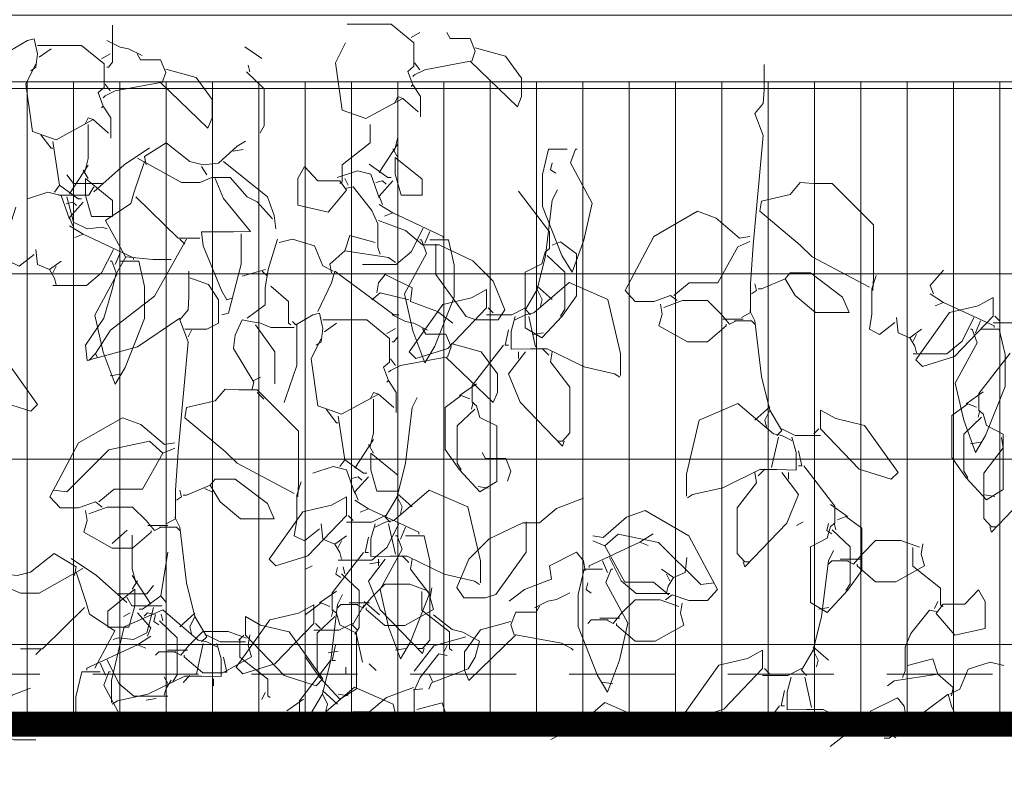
# Model space of a CAD drawing. Header units: millimetres. Extents: x 14400 to 93787, y -21104 to 39413.
# Tile 43 of 256: x 23313 to 23431, y 9741 to 9832. Entities that reach past the tile are written whole.
import ezdxf

# ---------------------------------------------------------------- set-up
doc = ezdxf.new("R2010")
doc.units = ezdxf.units.MM
doc.linetypes.add('HIDDEN', pattern=[9.525, 6.35, -3.175])
for name, color, linetype, lineweight in [('!MODUS_OPIS', 3, 'Continuous', 13), ('__MODUS_ŚCIANY', 2, 'Continuous', 35), ('_MODUS - zielen', 66, 'Continuous', 9), ('Hatch', 4, 'Continuous', 5), ('Widok', 1, 'Continuous', 15)]:
    doc.layers.add(name, color=color, linetype=linetype, lineweight=lineweight)

msp = doc.modelspace()

# ---------------------------------------------------------------- hatches: boundary and pattern name
at = {"layer": 'Hatch', "ltscale": 2, "true_color": 0xc7c7c7}
h = msp.add_hatch(dxfattribs=at)
h.set_pattern_fill('GRATE', color=9, scale=7, angle=90)
h.paths.add_polyline_path([(23182.90184, 9824.23322), (23670.94642, 9824.23322), (23670.94642, 9747.23322), (23182.90184, 9747.23322)])

# ---------------------------------------------------------------- linework, layer by layer
at = {"layer": '!MODUS_OPIS', "linetype": 'HIDDEN', "ltscale": 2}
msp.add_lwpolyline([(23639.40184, 9753.23322), (22997.375, 9753.23322)], dxfattribs=at)
at = {"layer": '__MODUS_ŚCIANY', "ltscale": 2, "const_width": 3}
msp.add_lwpolyline([(22482.72843, 9742.23322), (23135.03227, 9742.23322), (23219.34561, 9747.23322), (23815.53999, 9747.23322)], dxfattribs=at)
at = {"layer": '_MODUS - zielen', "transparency": 33554687}
for points in [[(23324.2854, 9831.03965), (23324.2854, 9826.59288), (23323.781, 9825.98644), (23323.57797, 9825.98644)], [(23314.48298, 9825.58223), (23315.08889, 9825.98644), (23315.29086, 9827.60352), (23314.88692, 9829.42257), (23314.07799, 9829.22047), (23312.05723, 9828.00772), (23311.65329, 9828.41206)], [(23315.29086, 9828.61416), (23317.51465, 9828.61416), (23320.54631, 9828.61416), (23323.27555, 9826.39077), (23323.27555, 9823.56095), (23322.56812, 9822.95464), (23323.17403, 9821.33756), (23322.97206, 9821.13546)], [(23323.57797, 9829.22047), (23325.19585, 9828.41206), (23326.2057, 9828.20983), (23327.82251, 9827.40142)], [(23340.15911, 9828.45916), (23342.18093, 9827.04432)], [(23316.90874, 9828.20983), (23315.49389, 9827.19932)], [(23323.98297, 9827.60352), (23322.97206, 9826.99708)], [(23327.2166, 9827.60352), (23327.62054, 9826.8961), (23330.0463, 9826.8961), (23330.65327, 9825.38013), (23330.24827, 9824.16739)], [(23315.08889, 9826.39077), (23313.87602, 9823.96515), (23314.68495, 9818.30577), (23317.51465, 9817.29512), (23321.96116, 9819.72061), (23321.35525, 9819.92271), (23320.95025, 9819.11417)], [(23340.56411, 9826.23564), (23340.76608, 9825.42724)], [(23330.65327, 9825.78434), (23334.29084, 9824.77369), (23336.21114, 9822.1461), (23336.21114, 9819.92271), (23335.70569, 9818.70997), (23330.0463, 9824.16739), (23324.58888, 9823.15674), (23323.376, 9822.55031), (23323.17403, 9822.3482)], [(23340.36214, 9825.42724), (23342.48441, 9823.40595), (23342.48441, 9818.95918), (23341.97896, 9818.15077)], [(23323.376, 9823.96515), (23323.98297, 9823.15674)], [(23323.17403, 9821.33756), (23324.08343, 9819.92271), (23324.08343, 9817.49723)], [(23321.35525, 9819.11417), (23321.35525, 9815.07174), (23320.95025, 9813.45479)], [(23321.96116, 9819.72061), (23323.781, 9818.10366)], [(23355.17808, 9819.14348), (23355.17808, 9816.9201), (23351.84399, 9814.29251), (23351.84399, 9812.27122), (23351.54051, 9812.06912)], [(23315.69586, 9817.90143), (23316.90874, 9816.28448), (23317.11071, 9816.28448)], [(23317.11071, 9817.09302), (23317.91859, 9811.83771), (23317.31268, 9811.0293)], [(23340.22174, 9817.1222), (23339.21083, 9816.51576), (23336.98705, 9814.49461), (23335.16826, 9814.29251), (23333.55144, 9814.69671), (23330.72188, 9816.9201), (23328.09416, 9815.30302), (23328.29613, 9814.29251)], [(23328.70007, 9816.31366), (23325.6684, 9814.29251), (23322.02977, 9811.05848)], [(23339.95714, 9816.12948), (23338.74426, 9815.92725)], [(23321.35525, 9814.2632), (23319.13146, 9810.82706)], [(23328.09416, 9814.69671), (23326.88128, 9811.05848), (23326.47734, 9809.64363), (23323.44462, 9807.62234), (23325.87037, 9803.17557)], [(23327.28522, 9815.10091), (23332.54067, 9812.1701), (23334.76432, 9812.1701), (23336.17917, 9812.77654), (23338.40189, 9812.77654), (23340.42371, 9810.45204), (23341.63658, 9809.84573), (23343.45537, 9807.82445)], [(23337.59401, 9814.69671), (23342.84946, 9810.45204), (23343.65734, 9808.22865), (23343.85931, 9806.6117)], [(23323.04068, 9812.06912), (23319.60508, 9812.06912), (23318.79614, 9813.07976)], [(23320.74828, 9813.65689), (23321.35525, 9812.64625)], [(23334.96629, 9814.09027), (23335.5722, 9813.07976)], [(23351.54051, 9812.37221), (23348.91279, 9812.37221), (23347.29597, 9814.09027), (23346.48703, 9812.67542), (23346.48703, 9809.44153), (23350.12566, 9808.63299), (23352.34839, 9811.26058), (23351.54051, 9812.37221)], [(23317.91859, 9811.83771), (23320.14237, 9810.22076), (23320.54631, 9810.22076)], [(23321.05176, 9812.64625), (23324.2854, 9810.01865), (23324.2854, 9808.09849), (23321.75919, 9808.09849), (23321.05176, 9810.62496), (23321.05176, 9812.64625)], [(23336.58311, 9812.67542), (23337.59401, 9810.24993), (23340.82765, 9806.30848), (23338.80689, 9806.25799), (23334.96629, 9806.25799), (23335.16826, 9804.59042), (23337.39204, 9799.13326), (23337.99795, 9798.12262), (23338.60386, 9798.32472)], [(23352.14642, 9812.67542), (23352.55142, 9811.86702)], [(23314.07799, 9810.22076), (23316.50374, 9811.0293), (23318.12056, 9810.62496), (23319.13146, 9807.79527)], [(23322.02977, 9811.66478), (23321.42386, 9810.65427), (23318.3922, 9810.65427), (23317.78523, 9810.65427)], [(23352.14642, 9811.46268), (23353.15733, 9811.66478), (23355.38111, 9808.83509), (23356.08853, 9807.21801), (23356.08853, 9804.38831), (23356.39096, 9803.57977)], [(23318.72752, 9809.61432), (23319.5354, 9809.81642), (23319.9404, 9809.41222)], [(23318.79614, 9810.45204), (23319.60508, 9807.42011), (23321.22189, 9806.6117), (23323.04068, 9806.8138), (23323.64765, 9806.6117)], [(23320.74828, 9809.81642), (23319.13146, 9807.99737), (23319.5354, 9806.98673)], [(23327.08325, 9810.45204), (23332.13673, 9805.50007), (23334.76432, 9805.50007)], [(23312.66314, 9809.21011), (23312.15874, 9807.59303), (23312.15874, 9804.56124), (23311.85526, 9802.74205), (23313.06814, 9802.13575), (23314.88692, 9803.55059)], [(23356.18899, 9807.62234), (23359.42368, 9806.4096), (23361.44444, 9804.69153), (23363.46519, 9804.69153), (23367.50777, 9802.77136), (23369.93352, 9800.34601), (23371.34837, 9796.90988), (23370.54049, 9795.69713), (23367.91276, 9795.69713), (23366.69989, 9796.10133), (23363.06125, 9801.15442), (23363.06125, 9804.59042), (23363.06125, 9804.79252)], [(23319.13146, 9806.98673), (23320.74828, 9805.97608), (23319.73843, 9805.57188)], [(23320.74828, 9805.97608), (23326.81267, 9803.14639), (23326.81267, 9802.94429)], [(23339.71628, 9806.00526), (23339.71628, 9802.36716), (23338.19992, 9796.50554), (23337.39204, 9796.30344)], [(23333.14658, 9805.39896), (23329.30703, 9798.52682), (23324.05159, 9794.48439), (23322.2328, 9791.65456), (23322.43477, 9791.25036)], [(23332.3387, 9805.39896), (23332.94461, 9804.79252)], [(23344.06128, 9805.39896), (23342.94992, 9801.76085), (23342.59673, 9799.53747), (23342.59673, 9797.51618), (23340.42371, 9795.89923)], [(23344.26431, 9804.99462), (23345.88112, 9805.39896), (23348.50885, 9804.59042), (23349.5187, 9802.16506), (23350.73157, 9801.55875)], [(23355.78505, 9804.99462), (23352.75339, 9805.80316), (23352.14642, 9803.98411)], [(23315.08889, 9804.15703), (23315.29086, 9802.33785), (23316.70571, 9801.73154), (23318.12056, 9802.74205)], [(23324.38691, 9804.15703), (23322.97206, 9801.32721), (23321.15328, 9799.81124), (23317.11071, 9799.81124)], [(23325.19585, 9803.7527), (23324.58888, 9802.33785)], [(23350.5296, 9801.35652), (23350.32763, 9802.36716), (23352.14642, 9803.98411), (23357.40187, 9803.17557), (23358.2108, 9802.56926)], [(23332.3387, 9795.89923), (23327.28522, 9792.4631), (23321.22189, 9790.84602), (23321.01992, 9792.6652), (23323.24265, 9795.89923), (23324.25356, 9799.33536), (23324.6575, 9801.15442), (23325.87037, 9803.27669), (23329.10506, 9802.92297), (23331.32779, 9802.92297)], [(23325.19585, 9802.74205), (23327.41857, 9802.74205), (23328.126, 9799.71026), (23328.126, 9795.86992), (23325.80176, 9790.00817), (23324.58888, 9787.98702), (23323.17403, 9791.82735), (23322.16313, 9796.27413), (23324.79085, 9801.12511), (23324.18494, 9802.74205), (23323.98297, 9802.74205)], [(23316.70571, 9801.73154), (23317.31268, 9800.7209), (23317.51465, 9799.91236)], [(23317.51465, 9802.13575), (23317.11071, 9801.32721)], [(23333.44993, 9801.55875), (23333.44993, 9798.52682), (23333.34947, 9796.90988), (23332.3387, 9795.69713), (23333.34947, 9793.06941), (23332.13673, 9779.93132), (23331.83324, 9775.28244), (23331.83324, 9771.84631), (23330.72188, 9771.24)], [(23342.64643, 9801.76085), (23339.81674, 9800.95231)], [(23342.24249, 9801.55875), (23342.84946, 9800.95231)], [(23348.91279, 9796.70777), (23350.5296, 9800.14377), (23350.93354, 9801.55875), (23358.00883, 9796.30344), (23358.61474, 9796.30344)], [(23355.98702, 9798.93103), (23356.18899, 9800.14377), (23356.99793, 9801.15442), (23360.23156, 9799.53747), (23360.02959, 9797.92052), (23363.26322, 9796.70777), (23365.08307, 9795.29279)], [(23333.55144, 9800.75021), (23335.77417, 9799.94167), (23336.98705, 9798.12262), (23336.98705, 9795.29279), (23335.5722, 9794.58537), (23332.94461, 9794.58537)], [(23343.2534, 9799.73957), (23345.37567, 9797.92052), (23345.37567, 9795.29279), (23345.67915, 9795.09069)], [(23355.38111, 9798.12262), (23356.39096, 9798.93103), (23359.82762, 9798.12262)], [(23358.51323, 9798.12262), (23358.51323, 9793.67585), (23358.00883, 9793.06941), (23357.80581, 9793.06941)], [(23348.71082, 9792.6652), (23349.31673, 9793.06941), (23349.5187, 9794.68649), (23349.11476, 9796.50554), (23348.30582, 9796.30344), (23346.28506, 9795.09069), (23345.88112, 9795.49503)], [(23346.08309, 9794.78747), (23343.2534, 9794.78747), (23342.04052, 9795.29279), (23340.82765, 9795.49503), (23339.81674, 9795.69713), (23339.00886, 9793.87795), (23338.80689, 9792.261), (23341.23159, 9788.21843), (23341.02962, 9787.40989)], [(23349.5187, 9795.69713), (23351.74248, 9795.69713), (23354.77414, 9795.69713), (23357.50338, 9793.47374), (23357.50338, 9790.64392), (23356.79596, 9790.03761), (23357.40187, 9788.42053), (23357.1999, 9788.21843)], [(23351.13657, 9795.29279), (23349.72172, 9794.28228)], [(23357.80581, 9796.30344), (23359.42368, 9795.49503), (23360.43353, 9795.29279), (23362.05035, 9794.48439)], [(23333.75341, 9794.48439), (23333.34947, 9793.67585)], [(23341.43356, 9795.09069), (23343.75885, 9791.85666), (23343.75885, 9788.01633)], [(23346.38658, 9795.09069), (23346.38658, 9790.23971), (23345.07219, 9786.39938), (23344.87022, 9785.79294)], [(23358.2108, 9794.68649), (23357.1999, 9794.08005)], [(23361.44444, 9794.68649), (23361.84838, 9793.97906), (23364.27413, 9793.97906), (23364.8811, 9792.4631), (23364.4761, 9791.25036)], [(23305.9939, 9790.81671), (23310.64238, 9785.96573), (23314.48298, 9784.75312), (23315.29086, 9785.56153), (23311.24829, 9791.22091), (23307.81269, 9792.02945), (23305.9939, 9793.0401), (23305.9939, 9790.81671)], [(23349.31673, 9793.47374), (23348.10385, 9791.04812), (23348.91279, 9785.38873), (23351.74248, 9784.37809), (23356.18899, 9786.80358), (23355.58308, 9787.00568), (23355.17808, 9786.19714)], [(23364.8811, 9792.8673), (23368.51867, 9791.85666), (23370.43897, 9789.22907), (23370.43897, 9787.00568), (23369.93352, 9785.79294), (23364.27413, 9791.25036), (23358.81671, 9790.23971), (23357.60384, 9789.63327), (23357.40187, 9789.43117)], [(23322.2328, 9791.65456), (23321.42386, 9790.84602)], [(23357.60384, 9791.04812), (23358.2108, 9790.23971)], [(23325.19585, 9789.19963), (23323.98297, 9788.99766)], [(23341.23159, 9788.42053), (23342.04052, 9788.82487)], [(23357.40187, 9788.42053), (23358.31126, 9787.00568), (23358.31126, 9784.58019)], [(23346.48703, 9774.4739), (23346.58855, 9776.09098), (23346.58855, 9782.35681), (23341.63658, 9787.3089), (23339.4128, 9787.3089), (23337.79598, 9787.40989), (23336.58311, 9785.99504), (23333.14658, 9785.18663), (23332.94461, 9783.97389), (23337.79598, 9779.93132), (23339.21083, 9778.51647), (23346.08309, 9774.87824)], [(23341.63658, 9787.00568), (23342.44446, 9786.19714)], [(23355.58308, 9786.19714), (23355.58308, 9782.1547), (23355.17808, 9780.53776)], [(23356.18899, 9786.80358), (23358.00883, 9785.18663)], [(23349.92369, 9784.9844), (23351.13657, 9783.36745), (23351.33854, 9783.36745)], [(23323.04068, 9773.26116), (23322.2328, 9773.86759), (23320.21099, 9773.16017), (23317.9872, 9773.16017), (23316.77538, 9774.4739), (23320.21099, 9780.94196), (23325.46643, 9783.97389), (23327.69022, 9783.16535), (23330.51991, 9780.73986), (23331.73173, 9780.94196)], [(23351.33854, 9784.17599), (23352.14642, 9778.92067), (23351.54051, 9778.11227)], [(23330.31688, 9779.72922), (23328.70007, 9781.14406), (23323.84962, 9780.13342), (23318.79614, 9775.08034), (23317.17932, 9775.28244)], [(23355.58308, 9781.34616), (23353.3593, 9777.91003)], [(23331.73173, 9780.33565), (23330.31688, 9779.72922), (23327.89219, 9775.38356), (23324.45553, 9775.38356), (23322.63674, 9773.86759)], [(23354.97611, 9780.73986), (23355.58308, 9779.72922)], [(23352.14642, 9778.92067), (23354.3702, 9777.30373), (23354.77414, 9777.30373)], [(23355.2796, 9779.72922), (23358.51323, 9777.10162), (23358.51323, 9775.18146), (23355.98702, 9775.18146), (23355.2796, 9777.70793), (23355.2796, 9779.72922)], [(23348.30582, 9777.30373), (23350.73157, 9778.11227), (23352.34839, 9777.70793), (23353.3593, 9774.87824)], [(23335.9772, 9775.88875), (23337.18902, 9773.86759), (23339.61477, 9771.84631), (23343.65734, 9771.84631), (23342.84946, 9773.66549), (23339.00886, 9776.5963), (23336.58311, 9776.5963), (23335.9772, 9775.88875)], [(23352.95536, 9776.69729), (23353.76324, 9776.89939), (23354.16823, 9776.49519)], [(23354.97611, 9776.89939), (23353.3593, 9775.08034), (23353.76324, 9774.0697)], [(23332.3387, 9775.28244), (23332.54067, 9774.4739), (23331.93476, 9774.0697)], [(23335.9772, 9775.88875), (23333.14658, 9774.676), (23332.74264, 9774.676)], [(23335.37023, 9775.48454), (23336.17917, 9775.08034)], [(23346.89097, 9776.29308), (23346.38658, 9774.676), (23346.38658, 9771.64421), (23346.08309, 9769.82502), (23347.29597, 9769.21872), (23349.11476, 9770.63356)], [(23353.3593, 9774.0697), (23354.97611, 9773.05905), (23353.96626, 9772.65485)], [(23321.01992, 9772.85695), (23321.22189, 9771.64421), (23320.81795, 9770.22936), (23324.25356, 9768.30906), (23326.67931, 9768.30906), (23328.90204, 9770.22936), (23328.90204, 9770.43146)], [(23321.42386, 9772.45275), (23323.64765, 9773.26116), (23326.67931, 9773.26116), (23328.29613, 9771.64421), (23329.30703, 9770.43146), (23330.11491, 9770.83567)], [(23354.97611, 9773.05905), (23361.0405, 9770.22936), (23361.0405, 9770.02726)], [(23331.73173, 9772.04841), (23332.3387, 9770.83567), (23333.14658, 9764.16564), (23334.15735, 9760.12307), (23333.55144, 9758.91032), (23333.75341, 9758.10178)], [(23326.04509, 9770.49439), (23324.22525, 9768.87744)], [(23330.92385, 9771.03777), (23328.4981, 9771.03777)], [(23329.91294, 9770.83567), (23331.93476, 9770.83567), (23332.3387, 9770.43146)], [(23349.31673, 9771.24), (23349.5187, 9769.42082), (23350.93354, 9768.81451), (23352.34839, 9769.82502)], [(23358.61474, 9771.24), (23357.1999, 9768.41018), (23355.38111, 9766.89421), (23351.33854, 9766.89421)], [(23359.42368, 9770.83567), (23358.81671, 9769.42082)], [(23326.651, 9769.88795), (23326.651, 9765.84551), (23327.056, 9764.22856)], [(23359.42368, 9769.82502), (23361.64641, 9769.82502), (23362.35383, 9766.79323), (23362.35383, 9762.95289), (23360.02959, 9757.09114), (23358.81671, 9755.06998), (23357.40187, 9758.91032), (23356.39096, 9763.3571), (23359.01868, 9768.20807), (23358.41277, 9769.82502), (23358.2108, 9769.82502)], [(23350.93354, 9768.81451), (23351.54051, 9767.80387), (23351.74248, 9766.99533)], [(23351.74248, 9769.21872), (23351.33854, 9768.41018)], [(23307.78451, 9767.89597), (23308.79542, 9767.28953), (23311.01921, 9765.26838), (23312.83799, 9765.06628), (23314.45481, 9765.47048), (23317.28437, 9767.69387), (23319.91209, 9766.07679), (23319.71012, 9765.06628)], [(23319.30618, 9767.08743), (23322.33785, 9765.06628), (23325.97648, 9761.83225)], [(23330.89554, 9767.86679), (23330.08766, 9762.61148), (23330.69357, 9761.80307)], [(23320.72103, 9765.87469), (23315.46558, 9762.94388), (23313.24193, 9762.94388), (23311.82708, 9763.55031), (23309.60436, 9763.55031), (23307.58254, 9761.22581), (23306.36967, 9760.6195), (23304.55088, 9758.59822)], [(23348.23826, 9766.2163), (23347.42933, 9765.81209)], [(23351.26979, 9766.0142), (23351.06782, 9765.20565), (23351.67373, 9764.80145)], [(23351.9459, 9766.07527), (23352.14787, 9765.26686)], [(23356.35951, 9766.65246), (23355.14663, 9766.45023)], [(23319.91209, 9765.47048), (23321.12497, 9761.83225), (23321.52891, 9760.4174), (23324.56163, 9758.39612), (23322.13588, 9753.94934)], [(23326.651, 9765.03697), (23328.87479, 9761.60084)], [(23351.74393, 9765.26686), (23353.8662, 9763.24557), (23353.8662, 9758.7988), (23353.36074, 9757.99039)], [(23326.95449, 9763.42002), (23323.72085, 9760.79243), (23323.72085, 9758.87226), (23326.24706, 9758.87226), (23326.95449, 9761.39873), (23326.95449, 9763.42002)], [(23324.96557, 9762.84289), (23328.40117, 9762.84289), (23329.21011, 9763.85353)], [(23327.25797, 9764.43066), (23326.651, 9763.42002)], [(23362.18463, 9763.1845), (23359.96084, 9763.99291), (23356.92918, 9763.99291), (23355.31236, 9762.37596), (23354.30146, 9761.16322), (23353.49358, 9761.56742)], [(23362.58857, 9763.58871), (23362.3866, 9762.37596), (23362.79054, 9760.96111), (23359.35493, 9759.04081), (23356.92918, 9759.04081), (23354.70645, 9760.96111), (23354.70645, 9761.16322)], [(23325.97648, 9762.43855), (23326.58239, 9761.42804), (23329.61405, 9761.42804), (23330.22102, 9761.42804)], [(23330.08766, 9762.61148), (23327.86388, 9760.99453), (23327.45994, 9760.99453)], [(23351.87676, 9762.78017), (23351.26979, 9761.56742), (23350.46191, 9754.89739), (23349.45114, 9750.85482), (23350.05705, 9749.64208), (23349.85508, 9748.83353)], [(23361.3838, 9763.13727), (23361.3838, 9760.91388), (23364.71789, 9758.28629), (23364.71789, 9756.265), (23365.02137, 9756.0629)], [(23320.923, 9761.22581), (23315.86952, 9756.27385), (23313.24193, 9756.27385)], [(23329.21011, 9761.22581), (23328.40117, 9758.19388), (23326.78436, 9757.38547), (23324.96557, 9757.58758), (23324.3586, 9757.38547)], [(23348.40733, 9759.31479), (23343.75885, 9754.46381), (23339.91825, 9753.2512), (23339.11037, 9754.05961), (23343.15294, 9759.71899), (23346.58855, 9760.52753), (23348.40733, 9761.53818), (23348.40733, 9759.31479)], [(23353.69555, 9761.56742), (23351.67373, 9761.56742), (23351.26979, 9761.16322)], [(23352.68464, 9761.76952), (23355.11039, 9761.76952)], [(23354.47172, 9761.53818), (23353.05687, 9759.11269), (23353.66278, 9758.50625)], [(23354.47172, 9761.94238), (23356.29037, 9760.32543)], [(23324.15204, 9749.8148), (23324.15204, 9752.44226), (23325.6684, 9758.91032), (23330.31688, 9760.93161), (23334.56235, 9757.29337), (23335.5722, 9757.09114), (23336.78508, 9756.48483)], [(23326.40873, 9760.55678), (23325.59979, 9760.15257)], [(23327.25797, 9760.59019), (23328.87479, 9758.77114), (23328.47085, 9757.7605)], [(23329.27873, 9760.38809), (23328.47085, 9760.59019), (23328.06585, 9760.18599)], [(23329.44026, 9760.35468), (23329.23829, 9759.54614), (23329.8442, 9759.14193)], [(23330.11636, 9760.41575), (23330.31833, 9759.60734)], [(23334.15735, 9760.52727), (23332.3387, 9758.91032)], [(23334.15735, 9760.12307), (23335.5722, 9757.69758), (23334.96629, 9757.09114)], [(23340.22174, 9757.89968), (23344.87022, 9753.0487), (23348.71082, 9751.83609), (23349.5187, 9752.64449), (23345.47613, 9758.30388), (23342.04052, 9759.11242), (23340.22174, 9760.12307), (23340.22174, 9757.89968)], [(23329.91439, 9759.60734), (23332.03666, 9757.58606), (23332.03666, 9753.13928), (23331.53121, 9752.33087)], [(23353.05687, 9759.31479), (23351.44005, 9758.50625), (23348.40733, 9758.50625)], [(23348.61036, 9759.31479), (23349.21627, 9758.70848)], [(23328.87479, 9757.7605), (23327.25797, 9756.74986), (23328.26782, 9756.34565)], [(23340.35509, 9757.52498), (23338.13131, 9758.33339), (23335.09964, 9758.33339), (23333.48283, 9756.71644), (23332.47192, 9755.5037), (23331.66404, 9755.9079)], [(23340.75903, 9757.92919), (23340.55706, 9756.71644), (23340.961, 9755.30159), (23337.5254, 9753.38129), (23335.09964, 9753.38129), (23332.87692, 9755.30159), (23332.87692, 9755.5037)], [(23335.5722, 9757.89968), (23337.18902, 9757.09114), (23340.22174, 9757.09114)], [(23340.01871, 9757.89968), (23339.4128, 9757.29337)], [(23339.55426, 9757.47775), (23339.55426, 9755.25436), (23342.88835, 9752.62677), (23342.88835, 9750.60548), (23343.19183, 9750.40338)], [(23353.46081, 9758.30415), (23354.26975, 9754.66604)], [(23327.25797, 9756.74986), (23321.19359, 9753.92016), (23321.19359, 9753.71806)], [(23336.78508, 9756.88904), (23337.29053, 9755.06998), (23337.29053, 9752.94771), (23334.96629, 9752.99821), (23332.94461, 9752.99821), (23328.4981, 9750.82544), (23324.85947, 9750.01677), (23324.25356, 9749.61257)], [(23335.16826, 9756.88904), (23334.35932, 9753.25093)], [(23351.03506, 9756.68707), (23350.63112, 9754.86801), (23351.03506, 9754.86801)], [(23359.42368, 9756.2826), (23358.2108, 9756.08063)], [(23364.41546, 9756.66921), (23364.01046, 9755.8608)], [(23315.66755, 9756.17273), (23315.06164, 9755.56629)], [(23331.86601, 9755.9079), (23329.8442, 9755.9079), (23329.44026, 9755.5037)], [(23330.8551, 9756.11), (23333.28086, 9756.11)], [(23337.59401, 9755.27195), (23337.99795, 9753.4529), (23337.59401, 9753.4529)], [(23351.33893, 9755.96911), (23350.12605, 9755.76687)], [(23364.41546, 9755.45646), (23363.40455, 9755.65856), (23361.18077, 9752.82887), (23360.47335, 9751.21179), (23360.47335, 9748.38209), (23360.17092, 9747.57355)], [(23322.8104, 9754.52647), (23323.41737, 9753.11162)], [(23323.61934, 9754.93081), (23325.03419, 9752.10098), (23326.85297, 9750.58502), (23330.89554, 9750.58502)], [(23350.42915, 9754.86801), (23346.69006, 9750.01704), (23346.69006, 9747.99575), (23347.19551, 9747.59155), (23347.29782, 9747.23322)], [(23352.24793, 9754.05961), (23352.24793, 9753.2512)], [(23355.07763, 9754.46381), (23355.88643, 9753.6554)], [(23322.8104, 9753.51583), (23320.58768, 9753.51583), (23319.88025, 9750.48403), (23319.88025, 9747.23322)], [(23325.74274, 9747.23322), (23323.2154, 9751.89888), (23323.82131, 9753.51583), (23324.02328, 9753.51583)], [(23330.4916, 9752.90952), (23330.89554, 9752.10098)], [(23333.55144, 9753.0487), (23332.74264, 9752.24029)], [(23314.45481, 9751.52398), (23312.23208, 9750.71544), (23311.01921, 9748.89639), (23311.01921, 9746.06657), (23312.43405, 9745.35914), (23315.06164, 9745.35914)], [(23331.30054, 9752.50532), (23330.69357, 9751.49467), (23330.4916, 9750.68613)], [(23336.38114, 9752.64449), (23336.38114, 9751.83609)], [(23358.50482, 9747.23322), (23357.94009, 9749.64208), (23353.29161, 9751.66336), (23349.04614, 9748.02513), (23348.03629, 9747.82289), (23346.82342, 9747.21659)], [(23360.37289, 9751.61612), (23357.1382, 9750.40338), (23355.11744, 9748.68531), (23353.09669, 9748.68531), (23350.03956, 9747.23322)], [(23342.58592, 9751.00969), (23342.18093, 9750.20128)], [(23349.45114, 9750.85482), (23348.03629, 9748.42933), (23348.6422, 9747.82289)], [(23349.45114, 9751.25902), (23351.26979, 9749.64208)], [(23329.50939, 9750.30959), (23328.29652, 9750.10735)], [(23347.19551, 9750.21927), (23345.1737, 9748.80442)], [(23360.77683, 9748.9884), (23363.80849, 9749.79694), (23364.41546, 9747.97789)]]:
    msp.add_lwpolyline(points, dxfattribs=at)
at = {"layer": '_MODUS - zielen', "transparency": 33554687, "elevation": -6681.00084}
for points in [[(23352.43574, 9831.16165), (23354.65952, 9831.16165), (23357.69118, 9831.16165), (23360.42042, 9828.93826), (23360.42042, 9826.10843), (23359.713, 9825.50213), (23360.31891, 9823.88505), (23360.11694, 9823.68294)], [(23361.12784, 9830.151), (23360.11694, 9829.54457)], [(23364.36148, 9830.151), (23364.76542, 9829.44358), (23367.19117, 9829.44358), (23367.79814, 9827.92762), (23367.39314, 9826.71487)], [(23352.23377, 9828.93826), (23351.02089, 9826.51264), (23351.82983, 9820.85325), (23354.65952, 9819.84261), (23359.10603, 9822.2681), (23358.50012, 9822.4702), (23358.09512, 9821.66166)], [(23367.79814, 9828.33182), (23371.43571, 9827.32118), (23373.35601, 9824.69359), (23373.35601, 9822.4702), (23372.85056, 9821.25745), (23367.19117, 9826.71487), (23361.73375, 9825.70423), (23360.52088, 9825.09779), (23360.31891, 9824.89569)], [(23360.52088, 9826.51264), (23361.12784, 9825.70423)], [(23402.43822, 9826.30602), (23402.43822, 9823.2741), (23402.33777, 9821.65715), (23401.32699, 9820.4444), (23402.33777, 9817.81668), (23401.12502, 9804.67859), (23400.82154, 9800.02971), (23400.82154, 9796.59358), (23399.71018, 9795.98727)], [(23360.31891, 9823.88505), (23361.2283, 9822.4702), (23361.2283, 9820.04471)], [(23358.50012, 9821.66166), (23358.50012, 9817.61922), (23358.09512, 9816.00227)], [(23359.10603, 9822.2681), (23360.92587, 9820.65115)], [(23358.50012, 9816.81068), (23356.27634, 9813.37455)], [(23357.89315, 9816.20437), (23358.50012, 9815.19373)], [(23378.79876, 9816.1625), (23376.57603, 9816.1625), (23375.86861, 9813.13071), (23375.86861, 9809.29037), (23378.19285, 9803.42862), (23379.40572, 9801.40746), (23380.82057, 9805.2478), (23381.83148, 9809.69457), (23379.20375, 9814.54555), (23379.80966, 9816.1625), (23380.01163, 9816.1625)], [(23355.06346, 9814.38519), (23357.28724, 9812.76824), (23357.69118, 9812.76824)], [(23358.19664, 9815.19373), (23361.43027, 9812.56614), (23361.43027, 9810.64597), (23358.90406, 9810.64597), (23358.19664, 9813.17245), (23358.19664, 9815.19373)], [(23377.03288, 9814.51778), (23376.83091, 9813.70924), (23377.43682, 9813.30504)], [(23351.22286, 9812.76824), (23353.64861, 9813.57678), (23355.26543, 9813.17245), (23356.27634, 9810.34275)], [(23355.8724, 9812.1618), (23356.68028, 9812.36391), (23357.08527, 9811.9597)], [(23357.89315, 9812.36391), (23356.27634, 9810.54485), (23356.68028, 9809.53421)], [(23415.47533, 9799.22117), (23415.57684, 9800.83825), (23415.57684, 9807.10408), (23410.62488, 9812.05617), (23408.4011, 9812.05617), (23406.78428, 9812.15716), (23405.5714, 9810.74231), (23402.13487, 9809.9339), (23401.9329, 9808.72116), (23406.78428, 9804.67859), (23408.19913, 9803.26374), (23415.07139, 9799.62551)], [(23372.96039, 9811.11721), (23376.69947, 9806.26623), (23376.69947, 9804.24494), (23376.19402, 9803.84074), (23375.79008, 9802.42589), (23373.76932, 9801.41525), (23373.76932, 9794.74522), (23375.79008, 9793.53234), (23378.21583, 9796.16007), (23379.93416, 9798.58555), (23379.93416, 9803.6385), (23378.01386, 9805.05361), (23377.00296, 9804.64915)], [(23377.63985, 9811.28375), (23377.03288, 9810.07101), (23376.225, 9803.40098), (23375.21422, 9799.35841), (23375.82013, 9798.14566), (23375.61816, 9797.33712)], [(23356.27634, 9809.53421), (23357.89315, 9808.52357), (23356.8833, 9808.11936)], [(23357.89315, 9808.52357), (23363.95754, 9805.69388), (23363.95754, 9805.49177)], [(23392.02898, 9798.00843), (23391.2211, 9798.61486), (23389.19928, 9797.90744), (23386.9755, 9797.90744), (23385.76368, 9799.22117), (23389.19928, 9805.68923), (23394.45473, 9808.72116), (23396.67851, 9807.91262), (23399.50821, 9805.48713), (23400.72003, 9805.68923)], [(23361.53178, 9806.70452), (23360.11694, 9803.87469), (23358.29815, 9802.35873), (23354.25558, 9802.35873)], [(23362.34072, 9806.30018), (23361.73375, 9804.88533)], [(23362.34072, 9805.28954), (23364.56345, 9805.28954), (23365.27087, 9802.25774), (23365.27087, 9798.41741), (23362.94663, 9792.55565), (23361.73375, 9790.5345), (23360.31891, 9794.37484), (23359.308, 9798.82161), (23361.93572, 9803.67259), (23361.32981, 9805.28954), (23361.12784, 9805.28954)], [(23400.72003, 9805.08292), (23399.30518, 9804.47649), (23396.88048, 9800.13083), (23393.44382, 9800.13083), (23391.62504, 9798.61486)], [(23376.39705, 9803.43653), (23378.51932, 9801.41525), (23378.51932, 9796.96847), (23378.01386, 9796.16007)], [(23404.96549, 9800.63602), (23406.17731, 9798.61486), (23408.60307, 9796.59358), (23412.64564, 9796.59358), (23411.83776, 9798.41276), (23407.99716, 9801.34357), (23405.5714, 9801.34357), (23404.96549, 9800.63602)], [(23423.96441, 9801.64666), (23422.34759, 9799.82761), (23422.75153, 9798.81697)], [(23385.21953, 9789.05014), (23385.21953, 9791.6776), (23383.70317, 9798.14566), (23379.05469, 9800.16695), (23374.80923, 9796.52871), (23373.79938, 9796.32648), (23372.5865, 9795.72017)], [(23401.32699, 9800.02971), (23401.52896, 9799.22117), (23400.92305, 9798.81697)], [(23404.96549, 9800.63602), (23402.13487, 9799.42327), (23401.73093, 9799.42327)], [(23415.87927, 9801.04035), (23415.37487, 9799.42327), (23415.37487, 9796.39148), (23415.07139, 9794.57229), (23416.28427, 9793.96599), (23418.10305, 9795.38083)], [(23369.14984, 9797.13502), (23364.50136, 9792.28404), (23360.66076, 9791.07143), (23359.85288, 9791.87984), (23363.89545, 9797.53923), (23367.33105, 9798.34777), (23369.14984, 9799.35841), (23369.14984, 9797.13502)], [(23375.21422, 9799.35841), (23373.79938, 9796.93292), (23374.40529, 9796.32648)], [(23375.21422, 9799.76261), (23377.03288, 9798.14566)], [(23422.34759, 9798.81697), (23423.96441, 9797.80632), (23422.95456, 9797.40212)], [(23390.00822, 9797.60422), (23390.21019, 9796.39148), (23389.80625, 9794.97663), (23393.24185, 9793.05633), (23395.66761, 9793.05633), (23397.89033, 9794.97663), (23397.89033, 9795.17873)], [(23390.41216, 9797.20002), (23392.63594, 9798.00843), (23395.66761, 9798.00843), (23397.28442, 9796.39148), (23398.29533, 9795.17873), (23399.10321, 9795.58294)], [(23429.92128, 9796.16536), (23425.2728, 9791.31438), (23421.4322, 9790.10177), (23420.62432, 9790.91017), (23424.66689, 9796.56956), (23428.1025, 9797.3781), (23429.92128, 9798.38875), (23429.92128, 9796.16536)], [(23423.96441, 9797.80632), (23430.02879, 9794.97663), (23430.02879, 9794.77453)], [(23373.79938, 9797.13502), (23372.18256, 9796.32648), (23369.14984, 9796.32648)], [(23369.35287, 9797.13502), (23369.95878, 9796.52871)], [(23400.72003, 9796.79568), (23401.32699, 9795.58294), (23402.13487, 9788.91291), (23403.14565, 9784.87034), (23402.53974, 9783.65759), (23402.74171, 9782.84905)], [(23372.5865, 9796.12438), (23372.08105, 9794.30533), (23372.08105, 9792.18306), (23374.40529, 9792.23355), (23376.42697, 9792.23355), (23380.87348, 9790.06079), (23384.51211, 9789.25211), (23385.11802, 9788.84791)], [(23374.20332, 9796.12438), (23375.01225, 9792.48628)], [(23399.91215, 9795.78504), (23397.48639, 9795.78504)], [(23398.90124, 9795.58294), (23400.92305, 9795.58294), (23401.32699, 9795.17873)], [(23418.30502, 9795.98727), (23418.50699, 9794.16809), (23419.92184, 9793.56178), (23421.33669, 9794.57229)], [(23427.60304, 9795.98727), (23426.18819, 9793.15745), (23424.36941, 9791.64148), (23420.32684, 9791.64148)], [(23428.41198, 9795.58294), (23427.80501, 9794.16809)], [(23434.57082, 9796.16536), (23432.954, 9795.35682), (23429.92128, 9795.35682)], [(23430.12431, 9796.16536), (23430.73022, 9795.55905)], [(23371.77756, 9794.5073), (23371.37362, 9792.68825), (23371.77756, 9792.68825)], [(23375.99205, 9794.13878), (23374.77917, 9793.93655)], [(23428.41198, 9794.57229), (23430.6347, 9794.57229), (23431.34213, 9791.5405), (23431.34213, 9787.70016), (23429.01789, 9781.83841), (23427.80501, 9779.81726), (23426.39016, 9783.65759), (23425.37926, 9788.10437), (23428.00698, 9792.95535), (23427.40107, 9794.57229), (23427.1991, 9794.57229)], [(23419.92184, 9793.56178), (23420.52881, 9792.55114), (23420.73078, 9791.7426)], [(23420.73078, 9793.96599), (23420.32684, 9793.15745)], [(23371.17165, 9792.68825), (23367.43257, 9787.83727), (23367.43257, 9785.81598), (23367.93802, 9785.41178), (23368.34196, 9783.99693), (23370.36272, 9782.98629), (23370.36272, 9776.31626), (23368.34196, 9775.10338), (23365.91621, 9777.73111), (23364.19788, 9780.15659), (23364.19788, 9785.20954), (23366.11818, 9786.62465), (23367.12908, 9786.22019)], [(23373.79938, 9791.87984), (23371.77756, 9789.25211), (23373.19241, 9785.81598), (23378.24576, 9780.5608), (23378.44773, 9781.16724)], [(23372.99044, 9791.87984), (23372.99044, 9791.07143)], [(23375.82013, 9792.28404), (23376.62894, 9791.47563)], [(23377.03288, 9791.87984), (23376.83091, 9790.66696), (23379.15515, 9787.6353), (23379.15515, 9782.17788), (23378.24576, 9781.16724), (23377.63985, 9781.16724)], [(23431.9431, 9791.71858), (23428.20401, 9786.8676), (23428.20401, 9784.84632), (23428.70946, 9784.44211), (23429.1134, 9783.02727), (23431.13416, 9782.01663), (23431.13416, 9775.3466), (23429.1134, 9774.13372), (23426.68765, 9776.76144), (23424.96932, 9779.18693), (23424.96932, 9784.23988), (23426.88962, 9785.65499), (23427.90053, 9785.25052)], [(23367.93802, 9788.0395), (23365.91621, 9786.62465)], [(23428.70946, 9787.06984), (23426.68765, 9785.65499)], [(23360.83748, 9786.41435), (23360.23052, 9785.20161), (23359.42264, 9778.53158), (23358.41186, 9774.48901), (23359.01777, 9773.27626), (23358.8158, 9772.46772)], [(23367.53302, 9785.81598), (23367.33105, 9785.00757)], [(23367.73499, 9785.00757), (23365.61272, 9782.98629), (23365.61272, 9778.53951), (23366.11818, 9777.73111)], [(23393.14034, 9774.56207), (23393.14034, 9777.18953), (23394.6567, 9783.65759), (23399.30518, 9785.67888), (23403.55065, 9782.04064), (23404.5605, 9781.83841), (23405.77337, 9781.2321)], [(23403.14565, 9785.27454), (23401.32699, 9783.65759)], [(23403.14565, 9784.87034), (23404.5605, 9782.44485), (23403.95459, 9781.83841)], [(23409.21003, 9782.64695), (23413.85851, 9777.79597), (23417.69911, 9776.58336), (23418.50699, 9777.39177), (23414.46442, 9783.05115), (23411.02882, 9783.85969), (23409.21003, 9784.87034), (23409.21003, 9782.64695)], [(23428.30447, 9784.84632), (23428.1025, 9784.03791)], [(23428.50644, 9784.03791), (23426.38417, 9782.01663), (23426.38417, 9777.56985), (23426.88962, 9776.76144)], [(23404.5605, 9782.64695), (23406.17731, 9781.83841), (23409.21003, 9781.83841)], [(23409.00701, 9782.64695), (23408.4011, 9782.04064)], [(23405.77337, 9781.63631), (23406.27883, 9779.81726), (23406.27883, 9777.69499), (23403.95459, 9777.74548), (23401.9329, 9777.74548), (23397.48639, 9775.57272), (23393.84776, 9774.76404), (23393.24185, 9774.35984)], [(23404.15656, 9781.63631), (23403.34762, 9777.9982)], [(23430.92818, 9781.5827), (23431.13015, 9780.36982), (23428.80591, 9777.33816), (23428.80591, 9771.88074), (23429.71531, 9770.8701), (23430.32122, 9770.8701)], [(23434.16169, 9781.5827), (23436.1835, 9778.95498), (23434.76865, 9775.51884), (23429.71531, 9770.26366), (23429.51334, 9770.8701)], [(23406.58231, 9780.01923), (23406.98625, 9778.20017), (23406.58231, 9778.20017)], [(23428.41198, 9781.02987), (23427.1991, 9780.8279)], [(23368.62848, 9779.79792), (23369.03242, 9779.0905), (23371.45818, 9779.0905), (23372.06514, 9777.57453), (23371.66015, 9776.36179)], [(23402.53974, 9777.79597), (23401.73093, 9776.98756)], [(23407.18822, 9778.20017), (23410.92731, 9773.3492), (23410.92731, 9771.32791), (23410.42185, 9770.92371), (23410.01791, 9769.50886), (23407.99716, 9768.49822), (23407.99716, 9761.82819), (23410.01791, 9760.61531), (23412.44367, 9763.24303), (23414.162, 9765.66852), (23414.162, 9770.72147), (23412.2417, 9772.13658), (23411.23079, 9771.73211)], [(23401.32699, 9777.39177), (23401.52896, 9776.17889), (23399.20472, 9773.14723), (23399.20472, 9767.68981), (23400.11412, 9766.67917), (23400.72003, 9766.67917)], [(23404.5605, 9777.39177), (23406.58231, 9774.76404), (23405.16746, 9771.32791), (23400.11412, 9766.07273), (23399.91215, 9766.67917)], [(23405.36943, 9777.39177), (23405.36943, 9776.58336)], [(23368.41717, 9764.18074), (23368.41717, 9766.8082), (23366.90081, 9773.27626), (23362.25233, 9775.29755), (23358.00687, 9771.65932), (23356.99702, 9771.45708), (23355.78414, 9770.85077)], [(23368.13999, 9775.70982), (23369.35287, 9775.50759)], [(23352.34748, 9772.26562), (23347.699, 9767.41464), (23343.8584, 9766.20203), (23343.05052, 9767.01044), (23347.09309, 9772.66983), (23350.52869, 9773.47837), (23352.34748, 9774.48901), (23352.34748, 9772.26562)], [(23358.41186, 9774.48901), (23356.99702, 9772.06352), (23357.60293, 9771.45708)], [(23358.41186, 9774.89321), (23360.23052, 9773.27626)], [(23380.759, 9774.30482), (23377.52431, 9773.09207), (23375.50356, 9771.37401), (23373.4828, 9771.37401), (23369.44023, 9769.45384), (23367.01447, 9767.02848), (23365.59963, 9763.59235), (23366.40751, 9762.3796), (23369.03523, 9762.3796), (23370.24811, 9762.78381), (23373.88674, 9767.83689), (23373.88674, 9771.27289), (23373.88674, 9771.47499)], [(23428.91143, 9774.74016), (23430.12431, 9774.53792)], [(23390.5979, 9762.14342), (23391.40578, 9762.74985), (23393.4276, 9762.04243), (23395.65138, 9762.04243), (23396.8632, 9763.35616), (23393.4276, 9769.82422), (23388.17215, 9772.85615), (23385.94837, 9772.04761), (23383.11867, 9769.62212), (23381.90685, 9769.82422)], [(23410.42185, 9773.55143), (23412.44367, 9772.13658)], [(23356.99702, 9772.26562), (23355.3802, 9771.45708), (23352.34748, 9771.45708)], [(23352.55051, 9772.26562), (23353.15642, 9771.65932)], [(23355.78414, 9771.25498), (23355.27869, 9769.43593), (23355.27869, 9767.31366), (23357.60293, 9767.36415), (23359.62461, 9767.36415), (23364.07112, 9765.19139), (23367.70975, 9764.38271), (23368.31566, 9763.97851)], [(23357.40096, 9771.25498), (23358.20989, 9767.61688)], [(23407.11922, 9771.46894), (23406.31028, 9771.06474)], [(23410.15075, 9771.26684), (23409.94878, 9770.4583), (23410.55469, 9770.05409)], [(23410.62488, 9770.5195), (23412.74715, 9768.49822), (23412.74715, 9764.05144), (23412.2417, 9763.24303)], [(23410.82685, 9771.32791), (23411.02882, 9770.5195)], [(23354.9752, 9769.6379), (23354.57126, 9767.81885), (23354.9752, 9767.81885)], [(23383.3217, 9768.61148), (23384.93852, 9770.02632), (23389.78897, 9769.01568), (23394.84244, 9763.9626), (23396.45926, 9764.1647)], [(23389.13015, 9770.05409), (23387.51333, 9769.04345), (23388.52318, 9768.63925)], [(23421.06558, 9768.43714), (23418.8418, 9769.24555), (23415.81013, 9769.24555), (23414.19332, 9767.6286), (23413.18241, 9766.41586), (23412.37453, 9766.82006)], [(23387.51333, 9769.04345), (23381.44895, 9766.21376), (23381.44895, 9766.01165)], [(23381.90685, 9769.21791), (23383.3217, 9768.61148), (23385.7464, 9764.26582), (23389.18306, 9764.26582), (23391.00184, 9762.74985)], [(23421.46952, 9768.84135), (23421.26755, 9767.6286), (23421.67149, 9766.21376), (23418.23589, 9764.29346), (23415.81013, 9764.29346), (23413.58741, 9766.21376), (23413.58741, 9766.41586)], [(23420.26475, 9768.38991), (23420.26475, 9766.16652), (23423.59884, 9763.53893), (23423.59884, 9761.51764), (23423.90232, 9761.31554)], [(23354.36929, 9767.81885), (23350.63021, 9762.96787), (23350.63021, 9760.94658), (23351.13566, 9760.54238), (23351.5396, 9759.12753), (23353.56036, 9758.11689), (23353.56036, 9751.44686), (23351.5396, 9750.23398), (23349.11385, 9752.86171), (23347.39551, 9755.2872), (23347.39551, 9760.34014), (23349.31582, 9761.75526), (23350.32672, 9761.35079)], [(23356.99702, 9767.01044), (23354.9752, 9764.38271), (23356.39005, 9760.94658), (23361.44339, 9755.6914), (23361.64536, 9756.29784)], [(23356.18808, 9767.01044), (23356.18808, 9766.20203)], [(23359.01777, 9767.41464), (23359.82658, 9766.60623)], [(23360.23052, 9767.01044), (23360.02855, 9765.79756), (23362.35279, 9762.7659), (23362.35279, 9757.30848), (23361.44339, 9756.29784), (23360.83748, 9756.29784)], [(23380.96097, 9765.6135), (23380.759, 9766.82625), (23379.95007, 9767.83689), (23376.71643, 9766.21994), (23376.9184, 9764.60299), (23373.68477, 9763.39025), (23371.86492, 9761.97527)], [(23383.8747, 9767.2244), (23385.28955, 9764.39457), (23387.10833, 9762.87861), (23391.1509, 9762.87861)], [(23393.17272, 9767.2244), (23392.97075, 9765.40522), (23391.5559, 9764.79891), (23390.14105, 9765.80942)], [(23410.75771, 9768.03281), (23410.15075, 9766.82006), (23409.34287, 9760.15003), (23408.33209, 9756.10746), (23408.938, 9754.89472), (23408.73603, 9754.08618)], [(23411.56559, 9767.02216), (23413.99135, 9767.02216)], [(23383.06576, 9765.80942), (23380.84304, 9765.80942), (23380.13561, 9762.77762), (23380.13561, 9758.93729), (23382.45985, 9753.07553), (23383.67273, 9751.05438), (23385.08758, 9754.89472), (23386.09848, 9759.34149), (23383.47076, 9764.19247), (23384.07667, 9765.80942), (23384.27864, 9765.80942)], [(23383.06576, 9766.82006), (23383.67273, 9765.40522)], [(23412.5765, 9766.82006), (23410.55469, 9766.82006), (23410.15075, 9766.41586)], [(23390.74696, 9765.20311), (23391.1509, 9764.39457)], [(23391.5559, 9764.79891), (23390.94893, 9763.78827), (23390.74696, 9762.97973)], [(23381.29989, 9764.1647), (23381.09792, 9763.35616), (23381.70382, 9762.95196)], [(23423.90232, 9761.61863), (23426.53005, 9761.61863), (23428.14686, 9763.33669), (23428.9558, 9761.92185), (23428.9558, 9758.68795), (23425.31717, 9757.87941), (23423.09444, 9760.507), (23423.90232, 9761.61863)], [(23351.13566, 9763.1701), (23349.11385, 9761.75526)], [(23379.14219, 9762.98591), (23377.52431, 9762.1775), (23376.51446, 9761.97527), (23374.89765, 9761.16686)], [(23375.50356, 9761.36896), (23375.09962, 9760.66154), (23372.67386, 9760.66154), (23372.06689, 9759.14557), (23372.47189, 9757.93283)], [(23392.21472, 9761.33501), (23389.99094, 9762.14342), (23386.95927, 9762.14342), (23385.34246, 9760.52647), (23384.33155, 9759.31372), (23383.52367, 9759.71793)], [(23392.61866, 9761.73921), (23392.41669, 9760.52647), (23392.82063, 9759.11162), (23389.38503, 9757.19132), (23386.95927, 9757.19132), (23384.73655, 9759.11162), (23384.73655, 9759.31372)], [(23410.21988, 9761.22175), (23409.00701, 9761.01951)], [(23423.29641, 9761.92185), (23422.89142, 9761.11344)], [(23350.93263, 9760.13817), (23348.81036, 9758.11689), (23348.81036, 9753.67011), (23349.31582, 9752.86171)], [(23350.73066, 9760.94658), (23350.52869, 9760.13817)], [(23362.79619, 9760.34338), (23365.02177, 9758.59582), (23366.28778, 9758.24421), (23367.36662, 9757.65423), (23368.28652, 9757.18887), (23367.79844, 9755.25913), (23366.9587, 9753.86266), (23362.55505, 9752.18058), (23362.21456, 9751.41992)], [(23382.71473, 9759.92003), (23385.14049, 9759.92003)], [(23423.29641, 9760.7091), (23422.28551, 9760.9112), (23420.06172, 9758.08151), (23419.3543, 9756.46443), (23419.3543, 9753.63474), (23419.05187, 9752.8262)], [(23372.06689, 9759.54978), (23368.42932, 9758.53914), (23366.50902, 9755.91154), (23366.50902, 9753.68816), (23367.01447, 9752.47541), (23372.67386, 9757.93283), (23378.13128, 9756.92219), (23379.34416, 9756.31575), (23379.54613, 9756.11365)], [(23383.72564, 9759.71793), (23381.70382, 9759.71793), (23381.29989, 9759.31372)], [(23366.64035, 9757.71041), (23362.81422, 9756.60287), (23360.44251, 9753.5824)], [(23408.33209, 9756.51167), (23410.15075, 9754.89472)], [(23402.26771, 9753.88408), (23397.61923, 9749.0331), (23393.77863, 9747.82048), (23392.97075, 9748.62889), (23397.01332, 9754.28828), (23400.44892, 9755.09682), (23402.26771, 9756.10746), (23402.26771, 9753.88408)], [(23408.33209, 9756.10746), (23406.91725, 9753.68197), (23407.52316, 9753.07553)], [(23419.65778, 9754.24104), (23422.68945, 9755.04958), (23423.29641, 9753.23053)], [(23431.17853, 9754.24104), (23429.56171, 9754.64538), (23426.93399, 9753.83684), (23425.92414, 9751.41148), (23424.71126, 9750.80518)], [(23362.67986, 9752.33953), (23362.29333, 9753.15713)], [(23406.91725, 9753.88408), (23405.30043, 9753.07553), (23402.26771, 9753.07553)], [(23402.47074, 9753.88408), (23403.07664, 9753.27777)], [(23405.70437, 9752.87343), (23405.19892, 9751.05438), (23405.19892, 9748.93211), (23407.52316, 9748.9826), (23409.54484, 9748.9826), (23413.99135, 9746.80984), (23417.62998, 9746.00117), (23418.23589, 9745.59696)], [(23407.32119, 9752.87343), (23408.13012, 9749.23533)], [(23424.91323, 9750.60294), (23425.1152, 9751.61358), (23423.29641, 9753.23053), (23418.04097, 9752.42199), (23417.23203, 9751.81569)], [(23383.06576, 9752.26699), (23384.27864, 9752.06502)], [(23351.33763, 9750.84042), (23352.55051, 9750.63819)], [(23361.48755, 9751.47686), (23360.35281, 9751.33986)], [(23404.89543, 9751.25635), (23404.49149, 9749.4373), (23404.89543, 9749.4373)], [(23419.45581, 9748.17745), (23419.25384, 9749.3902), (23418.44491, 9750.40084), (23415.21127, 9748.78389), (23415.41324, 9747.16694), (23412.17961, 9745.9542), (23410.35976, 9744.53922)], [(23426.53005, 9745.9542), (23424.91323, 9749.3902), (23424.50929, 9750.80518), (23417.434, 9745.54986), (23416.82809, 9745.54986)], [(23388.10132, 9747.23322), (23387.97018, 9747.79258), (23383.3217, 9749.81387), (23379.07623, 9746.17563), (23378.06638, 9745.9734), (23376.85351, 9745.36709)], [(23404.28952, 9749.4373), (23402.59064, 9747.23322)]]:
    msp.add_lwpolyline(points, dxfattribs=at)
at = {"layer": 'Widok', "ltscale": 2}
msp.add_lwpolyline([(23182.90184, 9832.23322), (23670.94642, 9832.23322), (23670.94642, 9824.23322), (23182.90184, 9824.23322)], close=True, dxfattribs=at)

doc.saveas('drawing.dxf')
